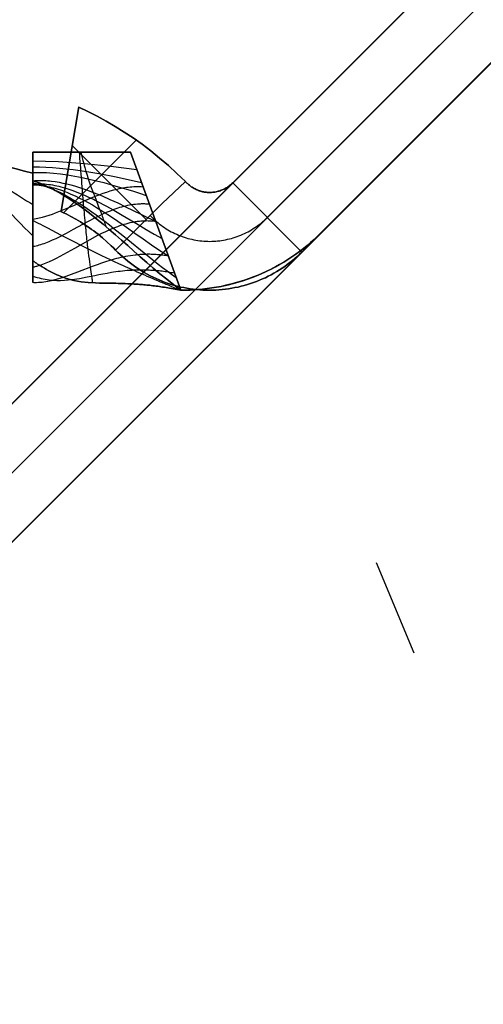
# Model space of a CAD drawing. Header units: millimetres. Extents: x -1030 to 192, y -442 to 180.
# Tile 171 of 256: x 165.37 to 172.48, y -441.96 to -426.85. Entities that reach past the tile are written whole.
import ezdxf

# ---------------------------------------------------------------- set-up
doc = ezdxf.new("R2010")
doc.units = ezdxf.units.MM
doc.header["$MEASUREMENT"] = 0
doc.layers.add('OVIDIO 120x60x72h', color=7, linetype='Continuous')

msp = doc.modelspace()

# ---------------------------------------------------------------- linework, layer by layer
at = {"layer": 'OVIDIO 120x60x72h', "extrusion": (0.26556, 0.881185, 0.391139)}
for points in [[(-238.333, 777.096), (-284.653, 837.214)], [(-284.653, 837.214), (-238.333, 777.096)]]:
    msp.add_lwpolyline(points, dxfattribs=at)
at = {"layer": 'OVIDIO 120x60x72h', "extrusion": (0.265507, 0.881208, 0.391124)}
for points in [[(-283.907, 837.753), (-238.287, 778.533)], [(-238.287, 778.533), (-283.907, 837.753)]]:
    msp.add_lwpolyline(points, dxfattribs=at)
at = {"layer": 'OVIDIO 120x60x72h'}
for points in [[(157.676, -440.318), (190.202, -407.792)], [(190.202, -407.792), (157.676, -440.318)], [(158.207, -440.848), (190.733, -408.322)], [(158.737, -441.379), (191.263, -408.853)], [(191.263, -408.853), (158.737, -441.379)], [(163.156, -434.838), (184.722, -413.272)], [(164.217, -435.899), (185.783, -414.333)], [(179.242, -418.752), (168.636, -429.358)], [(168.636, -429.358), (179.242, -418.752)], [(169.167, -429.888), (179.773, -419.282)], [(180.303, -419.813), (169.697, -430.419)], [(169.697, -430.419), (180.303, -419.813)], [(169.99, -430.126), (180.01, -420.105)], [(180.01, -420.105), (169.99, -430.126)], [(169.99, -430.126), (180.01, -420.105)], [(180.01, -420.105), (169.99, -430.126)], [(180.01, -420.105), (169.99, -430.126)], [(167.155, -428.7), (166.039, -429.817)], [(166.173, -428.786), (167.306, -429.919)], [(165.568, -428.887), (167.068, -428.887)], [(167.068, -428.887), (165.568, -428.887)], [(167.839, -431.005), (167.068, -428.887)], [(167.068, -428.887), (167.839, -431.005)], [(168.636, -429.358), (169.697, -430.419)], [(169.697, -430.419), (168.636, -429.358)], [(169.697, -430.419), (168.636, -429.358)], [(167.839, -431.005), (167.912, -431.004), (167.985, -431.002), (168.058, -430.999), (168.132, -430.993), (168.206, -430.986), (168.279, -430.976), (168.353, -430.965), (168.426, -430.952), (168.5, -430.937), (168.573, -430.921), (168.646, -430.902), (168.718, -430.882), (168.79, -430.859), (168.862, -430.835), (168.933, -430.81), (169.003, -430.782), (169.073, -430.752), (169.141, -430.721), (169.209, -430.688), (169.276, -430.654), (169.342, -430.618), (169.407, -430.58), (169.471, -430.541), (169.534, -430.5), (169.596, -430.458), (169.656, -430.414), (169.715, -430.369), (169.773, -430.323), (169.829, -430.275), (169.884, -430.227), (169.938, -430.177), (169.99, -430.126)], [(167.851, -431.005), (167.885, -431.005), (167.957, -431.003), (168.029, -431), (168.1, -430.996), (168.172, -430.989), (168.245, -430.981), (168.317, -430.971), (168.389, -430.959), (168.461, -430.946), (168.532, -430.93), (168.604, -430.913), (168.675, -430.894), (168.746, -430.873), (168.816, -430.851), (168.886, -430.827), (168.956, -430.801), (169.024, -430.773), (169.092, -430.744), (169.159, -430.713), (169.226, -430.68), (169.291, -430.646), (169.356, -430.61), (169.419, -430.573), (169.482, -430.534), (169.543, -430.494), (169.604, -430.452), (169.663, -430.409), (169.72, -430.365), (169.777, -430.319), (169.832, -430.273), (169.886, -430.225), (169.939, -430.176), (169.99, -430.126)], [(169.99, -430.126), (169.939, -430.176), (169.886, -430.225), (169.832, -430.273), (169.777, -430.319), (169.72, -430.365), (169.663, -430.409), (169.604, -430.452), (169.543, -430.494), (169.482, -430.534), (169.419, -430.573), (169.356, -430.61), (169.291, -430.646), (169.226, -430.68), (169.159, -430.713), (169.092, -430.744), (169.024, -430.773), (168.956, -430.801), (168.886, -430.827), (168.816, -430.851), (168.746, -430.873), (168.675, -430.894), (168.604, -430.913), (168.532, -430.93), (168.461, -430.946), (168.389, -430.959), (168.317, -430.971), (168.245, -430.981), (168.172, -430.989), (168.1, -430.996), (168.029, -431), (167.957, -431.003), (167.885, -431.005), (167.851, -431.005)], [(167.839, -431.005), (167.851, -431.005)], [(167.851, -431.005), (167.839, -431.005)]]:
    msp.add_lwpolyline(points, dxfattribs=at)
at = {"layer": 'OVIDIO 120x60x72h', "extrusion": (0.265358, 0.881269, 0.391088)}
for points in [[(-282.671, 837.002), (-280.934, 834.747)], [(-280.934, 834.747), (-282.671, 837.002)]]:
    msp.add_lwpolyline(points, dxfattribs=at)
at = {"layer": 'OVIDIO 120x60x72h', "extrusion": (0.265352, 0.881275, 0.39108)}
msp.add_lwpolyline([(-280.842, 834.816), (-282.768, 837.317)], dxfattribs=at)
at = {"layer": 'OVIDIO 120x60x72h', "extrusion": (-0.12261, -0.276068, 0.953286)}
msp.add_lwpolyline([(325.048, -80.482), (325.048, -81.982)], dxfattribs=at)
at = {"layer": 'OVIDIO 120x60x72h', "extrusion": (0.26535, 0.881271, 0.391089)}
for points in [[(-282.868, 837.633), (-280.752, 834.886)], [(-280.752, 834.886), (-282.868, 837.633)]]:
    msp.add_lwpolyline(points, dxfattribs=at)
at = {"layer": 'OVIDIO 120x60x72h', "extrusion": (-1.17502e-06, -6.8884e-06, 1)}
for points in [[(166.001, -429.794), (166.274, -428.193)], [(166.274, -428.193), (166.001, -429.794)]]:
    msp.add_lwpolyline(points, dxfattribs=at)
at = {"layer": 'OVIDIO 120x60x72h', "extrusion": (0, 1, 0)}
for points in [[(419.111, 757.078), (-165.568, 757.078)], [(-165.568, 755.578), (419.111, 755.578)], [(-165.568, 757.078), (419.111, 757.078)], [(419.111, 755.578), (-165.568, 755.578)], [(-167.068, 755.578), (-165.568, 755.578)], [(-165.568, 755.578), (-167.068, 755.578)], [(-165.57, 755.193), (419.111, 755.193)], [(-165.568, 755.538), (419.111, 755.538)]]:
    msp.add_lwpolyline(points, dxfattribs=at)
at = {"layer": 'OVIDIO 120x60x72h', "extrusion": (0, -1.59187e-08, 1)}
for points in [[(167.068, -428.887), (167.839, -431.005)], [(167.839, -431.005), (167.068, -428.887)]]:
    msp.add_lwpolyline(points, dxfattribs=at)
at = {"layer": 'OVIDIO 120x60x72h', "extrusion": (1, 0, 0)}
for points in [[(-430.17, 753.545), (-429.208, 754.695)], [(-429.208, 754.695), (-430.17, 753.545)], [(-429.669, 754.143), (-430.044, 754.331)], [(-430.243, 753.609), (-429.795, 754.506)], [(-430.17, 753.545), (-430.198, 753.568), (-430.225, 753.592), (-430.251, 753.616), (-430.277, 753.641), (-430.303, 753.666), (-430.328, 753.692), (-430.353, 753.718), (-430.378, 753.745), (-430.401, 753.772), (-430.425, 753.8), (-430.448, 753.828), (-430.47, 753.856), (-430.492, 753.885), (-430.513, 753.914), (-430.534, 753.944), (-430.554, 753.974)], [(-430.554, 753.974), (-430.534, 753.944), (-430.513, 753.914), (-430.492, 753.885), (-430.47, 753.856), (-430.448, 753.828), (-430.425, 753.8), (-430.401, 753.772), (-430.378, 753.745), (-430.353, 753.718), (-430.328, 753.692), (-430.303, 753.666), (-430.277, 753.641), (-430.251, 753.616), (-430.225, 753.592), (-430.198, 753.568), (-430.17, 753.545)], [(-430.126, 755.578), (-430.126, 757.078)], [(-430.126, 757.078), (-430.126, 755.578)]]:
    msp.add_lwpolyline(points, dxfattribs=at)
at = {"layer": 'OVIDIO 120x60x72h', "extrusion": (0.999884, -0.000231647, -0.015199)}
for points in [[(-429.3, 758.038), (-440.276, 37.931)], [(-440.276, 37.931), (-429.3, 758.038)]]:
    msp.add_lwpolyline(points, dxfattribs=at)
at = {"layer": 'OVIDIO 120x60x72h', "extrusion": (-0.000231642, 0.999884, -0.015217)}
for points in [[(-157.574, 28.873), (-168.537, 748.957)], [(-168.537, 748.957), (-157.574, 28.873)], [(-169.597, 748.94), (-158.635, 28.857)], [(-158.635, 28.857), (-169.597, 748.94)]]:
    msp.add_lwpolyline(points, dxfattribs=at)
at = {"layer": 'OVIDIO 120x60x72h', "extrusion": (1, -0.000664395, -0.000465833)}
for points in [[(-430.444, 754.051), (-429.214, 754.913)], [(-429.214, 754.913), (-430.444, 754.051)]]:
    msp.add_lwpolyline(points, dxfattribs=at)
at = {"layer": 'OVIDIO 120x60x72h', "extrusion": (0.015219, 0.015219, 0.999768)}
msp.add_lwpolyline([(155.348, -441.906), (156.409, -440.845)], dxfattribs=at)
at = {"layer": 'OVIDIO 120x60x72h', "extrusion": (-0.003153, 0.00761, 0.999966)}
msp.add_lwpolyline([(171.43, -436.586), (170.855, -435.2)], dxfattribs=at)
at = {"layer": 'OVIDIO 120x60x72h', "extrusion": (0.999884, -0.000231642, -0.015217)}
for points in [[(-440.428, 37.946), (-429.466, 758.043)], [(-441.928, 37.97), (-430.966, 758.06)]]:
    msp.add_lwpolyline(points, dxfattribs=at)
at = {"layer": 'OVIDIO 120x60x72h', "extrusion": (0.007608, 0.018372, 0.999802)}
msp.add_lwpolyline([(-319.613, 348.94), (-319.613, 347.44)], dxfattribs=at)
at = {"layer": 'OVIDIO 120x60x72h', "extrusion": (1, 0.000134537, -2.04781e-06)}
msp.add_lwpolyline([(-431.028, 755.579), (-429.528, 755.556)], dxfattribs=at)
at = {"layer": 'OVIDIO 120x60x72h', "extrusion": (0.982777, -0.161494, 0.089829)}
msp.add_lwpolyline([(-398.188, 731.748), (-397.325, 731.276)], dxfattribs=at)
at = {"layer": 'OVIDIO 120x60x72h', "extrusion": (-1.52158e-08, 0, 1)}
for points in [[(169.99, -430.126), (169.939, -430.176), (169.886, -430.225), (169.832, -430.273), (169.777, -430.319), (169.72, -430.365), (169.663, -430.409), (169.604, -430.452), (169.543, -430.494), (169.482, -430.534), (169.419, -430.573), (169.356, -430.61), (169.291, -430.646), (169.226, -430.68), (169.159, -430.713), (169.092, -430.744), (169.024, -430.773), (168.956, -430.801), (168.886, -430.827), (168.816, -430.851), (168.746, -430.873), (168.675, -430.894), (168.604, -430.913), (168.532, -430.93), (168.461, -430.946), (168.389, -430.959), (168.317, -430.971), (168.245, -430.981), (168.172, -430.989), (168.1, -430.996), (168.029, -431), (167.957, -431.003), (167.885, -431.005), (167.839, -431.005)], [(167.839, -431.005), (167.957, -431.003), (168.029, -431), (168.1, -430.996), (168.172, -430.989), (168.245, -430.981), (168.317, -430.971), (168.389, -430.959), (168.461, -430.946), (168.532, -430.93), (168.604, -430.913), (168.675, -430.894), (168.746, -430.873), (168.816, -430.851), (168.886, -430.827), (168.956, -430.801), (169.024, -430.773), (169.092, -430.744), (169.159, -430.713), (169.226, -430.68), (169.291, -430.646), (169.356, -430.61), (169.419, -430.573), (169.482, -430.534), (169.543, -430.494), (169.604, -430.452), (169.663, -430.409), (169.72, -430.365), (169.777, -430.319), (169.832, -430.273), (169.886, -430.225), (169.939, -430.176), (169.99, -430.126)]]:
    msp.add_lwpolyline(points, dxfattribs=at)
at = {"layer": 'OVIDIO 120x60x72h', "extrusion": (0.999885, -0.000231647, -0.015188)}
for points in [[(-441.334, 37.943), (-430.349, 758.041)], [(-430.349, 758.041), (-441.334, 37.943)]]:
    msp.add_lwpolyline(points, dxfattribs=at)
at = {"layer": 'OVIDIO 120x60x72h', "extrusion": (1, 0, 6.53461e-05)}
for points in [[(-431.005, 757.067), (-431.005, 755.567)], [(-431.005, 755.567), (-431.005, 757.067)]]:
    msp.add_lwpolyline(points, dxfattribs=at)
at = {"layer": 'OVIDIO 120x60x72h'}
for points in [[(167.91, -429.339, 755.572), (167.781, -429.213, 755.573), (167.649, -429.092, 755.575), (167.515, -428.977, 755.577), (167.38, -428.868, 755.578), (167.244, -428.765, 755.579), (167.108, -428.668, 755.579), (166.971, -428.577, 755.579), (166.833, -428.491, 755.578), (166.695, -428.41, 755.578), (166.555, -428.335, 755.578), (166.414, -428.264, 755.578), (166.273, -428.198, 755.578)], [(166.273, -428.198, 755.578), (166.414, -428.264, 755.578), (166.555, -428.335, 755.578), (166.695, -428.41, 755.578), (166.833, -428.491, 755.578), (166.971, -428.577, 755.579), (167.108, -428.668, 755.579), (167.244, -428.765, 755.579), (167.38, -428.868, 755.578), (167.515, -428.977, 755.577), (167.649, -429.092, 755.575), (167.781, -429.213, 755.573), (167.91, -429.339, 755.572)], [(165.57, -429.324, 754.836), (165.57, -429.331, 754.852), (165.571, -429.338, 754.868), (165.571, -429.345, 754.885), (165.572, -429.352, 754.902), (165.573, -429.364, 754.934), (165.573, -429.369, 754.948), (165.573, -429.373, 754.961), (165.573, -429.376, 754.972), (165.573, -429.377, 754.977), (165.573, -429.378, 754.981), (165.573, -429.379, 754.985), (165.573, -429.38, 754.989), (165.573, -429.381, 754.993), (165.573, -429.381, 754.996), (165.573, -429.381, 754.999), (165.573, -429.382, 755.002), (165.571, -429.386, 755.047), (165.571, -429.387, 755.063), (165.571, -429.387, 755.071), (165.571, -429.387, 755.078), (165.57, -429.387, 755.095), (165.57, -429.386, 755.111), (165.569, -429.385, 755.128), (165.569, -429.383, 755.144), (165.569, -429.38, 755.16), (165.569, -429.377, 755.176), (165.568, -429.374, 755.192), (165.568, -429.37, 755.208), (165.568, -429.365, 755.224), (165.568, -429.36, 755.24), (165.568, -429.354, 755.255), (165.567, -429.348, 755.27), (165.567, -429.342, 755.285), (165.567, -429.335, 755.3), (165.567, -429.327, 755.315), (165.567, -429.319, 755.329), (165.567, -429.311, 755.343), (165.567, -429.302, 755.357), (165.567, -429.293, 755.37), (165.567, -429.283, 755.383), (165.567, -429.273, 755.396), (165.567, -429.262, 755.408), (165.568, -429.251, 755.42), (165.568, -429.24, 755.432), (165.568, -429.228, 755.443), (165.568, -429.216, 755.454), (165.568, -429.204, 755.465), (165.568, -429.191, 755.475), (165.568, -429.178, 755.485), (165.568, -429.165, 755.494), (165.569, -429.151, 755.503), (165.569, -429.137, 755.511), (165.569, -429.123, 755.519), (165.569, -429.108, 755.527), (165.569, -429.093, 755.533), (165.569, -429.078, 755.54), (165.569, -429.063, 755.546), (165.569, -429.048, 755.552), (165.569, -429.032, 755.557), (165.569, -429.016, 755.561), (165.569, -429, 755.565), (165.569, -428.984, 755.569), (165.569, -428.968, 755.571), (165.569, -428.952, 755.574), (165.569, -428.936, 755.576), (165.569, -428.919, 755.577), (165.568, -428.903, 755.578), (165.568, -428.887, 755.578)], [(165.568, -428.887, 755.578), (165.568, -428.903, 755.578), (165.569, -428.919, 755.577), (165.569, -428.936, 755.576), (165.569, -428.952, 755.574), (165.569, -428.968, 755.571), (165.569, -428.984, 755.569), (165.569, -429, 755.565), (165.569, -429.016, 755.561), (165.569, -429.032, 755.557), (165.569, -429.048, 755.552), (165.569, -429.063, 755.546), (165.569, -429.078, 755.54), (165.569, -429.093, 755.533), (165.569, -429.108, 755.527), (165.569, -429.123, 755.519), (165.569, -429.137, 755.511), (165.569, -429.151, 755.503), (165.568, -429.165, 755.494), (165.568, -429.178, 755.485), (165.568, -429.191, 755.475), (165.568, -429.204, 755.465), (165.568, -429.216, 755.454), (165.568, -429.228, 755.443), (165.568, -429.24, 755.432), (165.568, -429.251, 755.42), (165.567, -429.262, 755.408), (165.567, -429.273, 755.396), (165.567, -429.283, 755.383), (165.567, -429.293, 755.37), (165.567, -429.302, 755.357), (165.567, -429.311, 755.343), (165.567, -429.319, 755.329), (165.567, -429.327, 755.315), (165.567, -429.335, 755.3), (165.567, -429.342, 755.285), (165.567, -429.348, 755.27), (165.568, -429.354, 755.255), (165.568, -429.36, 755.24), (165.568, -429.365, 755.224), (165.568, -429.37, 755.208), (165.568, -429.374, 755.192), (165.569, -429.377, 755.176), (165.569, -429.38, 755.16), (165.569, -429.383, 755.144), (165.569, -429.385, 755.128), (165.57, -429.386, 755.111), (165.57, -429.387, 755.095), (165.571, -429.387, 755.078), (165.571, -429.387, 755.071), (165.571, -429.387, 755.063), (165.573, -429.382, 755.008), (165.573, -429.382, 755.002), (165.573, -429.381, 754.999), (165.573, -429.381, 754.996), (165.573, -429.381, 754.993), (165.573, -429.38, 754.989), (165.573, -429.379, 754.985), (165.573, -429.378, 754.981), (165.573, -429.377, 754.977), (165.573, -429.376, 754.972), (165.573, -429.373, 754.961), (165.573, -429.369, 754.948), (165.573, -429.364, 754.934), (165.572, -429.352, 754.902), (165.571, -429.345, 754.885), (165.571, -429.338, 754.868), (165.57, -429.331, 754.852), (165.57, -429.324, 754.836)], [(165.568, -428.887, 757.078), (165.568, -428.954, 757.077), (165.568, -429.021, 757.074), (165.568, -429.088, 757.068), (165.568, -429.155, 757.06), (165.568, -429.222, 757.05), (165.568, -429.288, 757.037), (165.568, -429.354, 757.022), (165.568, -429.419, 757.006), (165.568, -429.484, 756.987), (165.568, -429.548, 756.965), (165.568, -429.611, 756.942), (165.568, -429.673, 756.917), (165.568, -429.735, 756.889), (165.568, -429.795, 756.86), (165.568, -429.855, 756.828), (165.568, -429.913, 756.795), (165.568, -429.97, 756.759), (165.568, -430.026, 756.722), (165.568, -430.081, 756.682), (165.568, -430.134, 756.641), (165.568, -430.186, 756.598), (165.568, -430.237, 756.554), (165.568, -430.286, 756.507), (165.568, -430.333, 756.459), (165.568, -430.379, 756.41), (165.568, -430.423, 756.359), (165.568, -430.465, 756.306), (165.568, -430.506, 756.253), (165.568, -430.544, 756.197), (165.568, -430.581, 756.141), (165.568, -430.616, 756.083), (165.568, -430.649, 756.024), (165.568, -430.679, 755.965), (165.568, -430.708, 755.904), (165.568, -430.735, 755.842), (165.568, -430.759, 755.779), (165.568, -430.782, 755.716), (165.568, -430.802, 755.651), (165.568, -430.82, 755.586), (165.568, -430.836, 755.521), (165.568, -430.85, 755.455), (165.568, -430.862, 755.389), (165.568, -430.871, 755.322), (165.568, -430.878, 755.255), (165.568, -430.883, 755.188), (165.568, -430.886, 755.121), (165.568, -430.886, 755.053), (165.568, -430.884, 754.986), (165.568, -430.88, 754.919), (165.568, -430.874, 754.852), (165.568, -430.865, 754.785), (165.568, -430.854, 754.718), (165.568, -430.841, 754.652), (165.568, -430.825, 754.587), (165.568, -430.808, 754.522), (165.568, -430.788, 754.457), (165.568, -430.766, 754.394), (165.568, -430.742, 754.331), (165.568, -430.715, 754.269), (165.568, -430.687, 754.208), (165.568, -430.657, 754.147), (165.568, -430.624, 754.088), (165.568, -430.59, 754.03), (165.568, -430.554, 753.974)], [(165.568, -430.554, 753.974), (165.568, -430.573, 754.004), (165.568, -430.593, 754.035), (165.568, -430.611, 754.066), (165.568, -430.629, 754.097), (165.568, -430.647, 754.129), (165.568, -430.664, 754.161), (165.568, -430.68, 754.194), (165.568, -430.696, 754.227), (165.568, -430.712, 754.26), (165.568, -430.726, 754.294), (165.568, -430.74, 754.328), (165.568, -430.754, 754.362), (165.568, -430.767, 754.397), (165.568, -430.779, 754.431), (165.568, -430.791, 754.466), (165.568, -430.802, 754.501), (165.568, -430.812, 754.537), (165.568, -430.822, 754.572), (165.568, -430.831, 754.608), (165.568, -430.839, 754.644), (165.568, -430.847, 754.68), (165.568, -430.854, 754.716), (165.568, -430.86, 754.752), (165.568, -430.865, 754.788), (165.568, -430.87, 754.825), (165.568, -430.875, 754.861), (165.568, -430.878, 754.897), (165.568, -430.881, 754.933), (165.568, -430.884, 754.97), (165.568, -430.885, 755.006), (165.568, -430.886, 755.042), (165.568, -430.887, 755.078), (165.568, -430.886, 755.123), (165.568, -430.885, 755.167), (165.568, -430.882, 755.213), (165.568, -430.879, 755.258), (165.568, -430.874, 755.304), (165.568, -430.868, 755.35), (165.568, -430.861, 755.396), (165.568, -430.853, 755.442), (165.568, -430.844, 755.489), (165.568, -430.834, 755.535), (165.568, -430.822, 755.582), (165.568, -430.809, 755.629), (165.568, -430.795, 755.675), (165.568, -430.78, 755.722), (165.568, -430.764, 755.768), (165.568, -430.746, 755.814), (165.568, -430.727, 755.861), (165.568, -430.707, 755.906), (165.568, -430.686, 755.952), (165.568, -430.663, 755.997), (165.568, -430.639, 756.042), (165.568, -430.614, 756.086), (165.568, -430.588, 756.13), (165.568, -430.561, 756.173), (165.568, -430.532, 756.215), (165.568, -430.502, 756.257), (165.568, -430.471, 756.298), (165.568, -430.439, 756.339), (165.568, -430.406, 756.379), (165.568, -430.372, 756.417), (165.568, -430.337, 756.455), (165.568, -430.301, 756.493), (165.568, -430.264, 756.529), (165.568, -430.226, 756.564), (165.568, -430.187, 756.598), (165.568, -430.147, 756.631), (165.568, -430.107, 756.663), (165.568, -430.066, 756.694), (165.568, -430.024, 756.724), (165.568, -429.981, 756.752), (165.568, -429.938, 756.78), (165.568, -429.894, 756.806), (165.568, -429.85, 756.831), (165.568, -429.805, 756.855), (165.568, -429.76, 756.877), (165.568, -429.715, 756.899), (165.568, -429.669, 756.919), (165.568, -429.623, 756.938), (165.568, -429.577, 756.956), (165.568, -429.53, 756.972), (165.568, -429.484, 756.987), (165.568, -429.437, 757.001), (165.568, -429.39, 757.014), (165.568, -429.344, 757.025), (165.568, -429.297, 757.036), (165.568, -429.251, 757.045), (165.568, -429.204, 757.053), (165.568, -429.158, 757.06), (165.568, -429.112, 757.066), (165.568, -429.066, 757.07), (165.568, -429.021, 757.074), (165.568, -428.976, 757.076), (165.568, -428.931, 757.078), (165.568, -428.887, 757.078)], [(166.28, -428.887, 757.078), (166.283, -428.935, 757.078), (166.287, -428.983, 757.076), (166.291, -429.031, 757.073), (166.295, -429.079, 757.07), (166.298, -429.127, 757.065), (166.302, -429.175, 757.059), (166.306, -429.223, 757.052), (166.31, -429.271, 757.044), (166.313, -429.318, 757.034), (166.317, -429.366, 757.024), (166.321, -429.413, 757.013), (166.325, -429.459, 757.001), (166.328, -429.505, 756.988), (166.332, -429.551, 756.974), (166.336, -429.596, 756.959), (166.339, -429.641, 756.942), (166.343, -429.685, 756.925), (166.347, -429.728, 756.907), (166.351, -429.771, 756.888), (166.354, -429.813, 756.869), (166.358, -429.854, 756.848), (166.362, -429.895, 756.827), (166.365, -429.935, 756.805), (166.369, -429.973, 756.782), (166.373, -430.012, 756.759), (166.376, -430.049, 756.735), (166.38, -430.085, 756.711), (166.383, -430.12, 756.686), (166.387, -430.155, 756.661), (166.39, -430.188, 756.636), (166.394, -430.221, 756.61), (166.398, -430.253, 756.584), (166.401, -430.284, 756.558), (166.405, -430.314, 756.531), (166.412, -430.371, 756.478), (166.418, -430.425, 756.425), (166.425, -430.476, 756.371), (166.431, -430.523, 756.317), (166.438, -430.568, 756.264), (166.444, -430.611, 756.211), (166.45, -430.65, 756.158), (166.455, -430.688, 756.106), (166.46, -430.724, 756.054), (166.465, -430.757, 756.002), (166.47, -430.788, 755.95), (166.474, -430.818, 755.898), (166.476, -430.832, 755.871), (166.478, -430.845, 755.845), (166.48, -430.858, 755.818), (166.481, -430.87, 755.791), (166.483, -430.881, 755.764), (166.484, -430.892, 755.736)], [(166.305, -428.886, 755.578), (166.316, -428.93, 755.578), (166.327, -428.973, 755.576), (166.338, -429.016, 755.573), (166.35, -429.059, 755.569), (166.358, -429.09, 755.565), (166.367, -429.121, 755.561), (166.384, -429.182, 755.551), (166.402, -429.24, 755.54), (166.42, -429.296, 755.528), (166.456, -429.403, 755.504), (166.493, -429.503, 755.483), (166.518, -429.568, 755.471), (166.594, -429.765, 755.441), (166.61, -429.807, 755.433), (166.626, -429.85, 755.425), (166.634, -429.871, 755.42), (166.642, -429.893, 755.414), (166.649, -429.914, 755.409), (166.657, -429.935, 755.402), (166.667, -429.961, 755.394), (166.676, -429.986, 755.385), (166.681, -429.998, 755.38), (166.685, -430.01, 755.374), (166.69, -430.022, 755.369), (166.695, -430.034, 755.363)], [(165.568, -429.208, 754.695), (165.442, -429.177, 754.671), (165.315, -429.144, 754.65), (165.189, -429.11, 754.631)], [(165.189, -429.11, 754.631), (165.315, -429.144, 754.65), (165.442, -429.177, 754.671), (165.568, -429.208, 754.695)], [(165.569, -429.019, 755.561), (165.764, -429.024, 755.561), (165.962, -429.032, 755.563), (166.364, -429.06, 755.569), (166.767, -429.101, 755.575), (167.165, -429.153, 755.578)], [(165.569, -429.112, 755.525), (165.669, -429.114, 755.526), (165.77, -429.118, 755.527), (165.873, -429.124, 755.53), (165.977, -429.132, 755.533), (166.082, -429.142, 755.537), (166.187, -429.154, 755.542), (166.399, -429.184, 755.551), (166.611, -429.219, 755.561), (166.823, -429.259, 755.57), (167.032, -429.304, 755.576), (167.237, -429.351, 755.578)], [(165.57, -429.324, 754.836), (165.57, -429.322, 754.833), (165.57, -429.32, 754.829), (165.569, -429.316, 754.822), (165.569, -429.311, 754.813), (165.569, -429.305, 754.805), (165.569, -429.293, 754.787), (165.568, -429.281, 754.771), (165.568, -429.276, 754.764), (165.568, -429.271, 754.758), (165.568, -429.266, 754.752), (165.568, -429.262, 754.748), (165.568, -429.258, 754.743), (165.568, -429.254, 754.739), (165.568, -429.246, 754.731), (165.568, -429.228, 754.713), (165.568, -429.218, 754.704), (165.568, -429.208, 754.695)], [(165.568, -429.208, 754.695), (165.568, -429.218, 754.704), (165.568, -429.228, 754.713), (165.568, -429.246, 754.731), (165.568, -429.254, 754.739), (165.568, -429.258, 754.743), (165.568, -429.262, 754.748), (165.568, -429.266, 754.752), (165.568, -429.271, 754.758), (165.568, -429.276, 754.764), (165.568, -429.281, 754.771), (165.569, -429.293, 754.787), (165.569, -429.305, 754.805), (165.569, -429.311, 754.813), (165.569, -429.316, 754.822), (165.57, -429.32, 754.829), (165.57, -429.322, 754.833), (165.57, -429.324, 754.836)], [(165.569, -429.196, 755.472), (165.62, -429.196, 755.473), (165.673, -429.196, 755.475), (165.725, -429.197, 755.477), (165.778, -429.2, 755.48), (165.832, -429.204, 755.482), (165.885, -429.208, 755.486), (165.994, -429.22, 755.493), (166.103, -429.235, 755.501), (166.213, -429.254, 755.51), (166.324, -429.276, 755.52), (166.435, -429.3, 755.529), (166.547, -429.326, 755.539), (166.658, -429.354, 755.548), (166.879, -429.416, 755.563), (167.097, -429.482, 755.574), (167.204, -429.516, 755.577), (167.31, -429.55, 755.578)], [(165.189, -429.446, 753.96), (165.236, -429.478, 753.977), (165.284, -429.51, 753.995), (165.331, -429.541, 754.013), (165.379, -429.572, 754.033), (165.426, -429.602, 754.053), (165.473, -429.632, 754.075), (165.521, -429.661, 754.097), (165.568, -429.689, 754.12)], [(165.568, -429.913, 756.795), (165.593, -429.91, 756.797), (165.618, -429.905, 756.799), (165.643, -429.901, 756.802), (165.668, -429.895, 756.805), (165.693, -429.89, 756.808), (165.718, -429.883, 756.812), (165.768, -429.869, 756.819), (165.818, -429.854, 756.828), (165.868, -429.837, 756.837), (165.919, -429.819, 756.847), (165.97, -429.799, 756.857), (166.072, -429.758, 756.88), (166.174, -429.713, 756.903), (166.383, -429.622, 756.953), (166.488, -429.578, 756.977), (166.595, -429.536, 757), (166.649, -429.516, 757.011), (166.703, -429.498, 757.021), (166.757, -429.481, 757.031), (166.812, -429.466, 757.04), (166.867, -429.452, 757.048), (166.895, -429.446, 757.052), (166.922, -429.44, 757.056), (166.95, -429.435, 757.059), (166.978, -429.43, 757.062), (167.006, -429.426, 757.065), (167.034, -429.422, 757.068), (167.062, -429.419, 757.07), (167.09, -429.417, 757.072), (167.118, -429.415, 757.074), (167.147, -429.414, 757.076), (167.175, -429.413, 757.077), (167.204, -429.414, 757.078), (167.232, -429.415, 757.078), (167.261, -429.416, 757.078)], [(165.569, -429.325, 755.321), (165.597, -429.323, 755.325), (165.625, -429.321, 755.33), (165.654, -429.32, 755.335), (165.682, -429.32, 755.34), (165.711, -429.32, 755.345), (165.739, -429.321, 755.349), (165.768, -429.323, 755.354), (165.797, -429.325, 755.36), (165.826, -429.327, 755.365), (165.855, -429.331, 755.37), (165.913, -429.338, 755.38), (165.972, -429.348, 755.391), (166.031, -429.36, 755.402), (166.09, -429.373, 755.412), (166.15, -429.389, 755.423), (166.21, -429.405, 755.434), (166.27, -429.424, 755.444), (166.33, -429.443, 755.455), (166.39, -429.464, 755.465), (166.51, -429.51, 755.486), (166.631, -429.559, 755.505), (166.751, -429.611, 755.522), (166.871, -429.666, 755.538), (166.99, -429.723, 755.552), (167.109, -429.78, 755.563), (167.225, -429.837, 755.571), (167.341, -429.893, 755.576), (167.454, -429.947, 755.578)], [(165.569, -429.373, 755.198), (165.599, -429.372, 755.207), (165.629, -429.37, 755.217), (165.659, -429.37, 755.226), (165.69, -429.371, 755.235), (165.72, -429.372, 755.245), (165.75, -429.374, 755.254), (165.781, -429.377, 755.263), (165.811, -429.381, 755.272), (165.842, -429.385, 755.282), (165.873, -429.39, 755.291), (165.904, -429.396, 755.299), (165.935, -429.402, 755.308), (165.966, -429.409, 755.317), (165.997, -429.417, 755.326), (166.059, -429.434, 755.343), (166.121, -429.453, 755.36), (166.184, -429.475, 755.376), (166.246, -429.498, 755.392), (166.309, -429.524, 755.408), (166.372, -429.551, 755.423), (166.435, -429.58, 755.437), (166.498, -429.61, 755.451), (166.562, -429.642, 755.464), (166.688, -429.708, 755.489), (166.813, -429.778, 755.512), (166.939, -429.851, 755.531), (167.064, -429.925, 755.547), (167.187, -429.999, 755.561), (167.31, -430.072, 755.57), (167.431, -430.144, 755.576), (167.551, -430.212, 755.578)], [(165.569, -429.388, 755.066), (165.602, -429.389, 755.081), (165.634, -429.39, 755.096), (165.666, -429.393, 755.111), (165.698, -429.397, 755.126), (165.731, -429.401, 755.14), (165.763, -429.407, 755.155), (165.796, -429.413, 755.169), (165.828, -429.42, 755.182), (165.861, -429.427, 755.196), (165.893, -429.436, 755.209), (165.926, -429.445, 755.222), (165.958, -429.455, 755.235), (165.991, -429.466, 755.248), (166.023, -429.477, 755.261), (166.056, -429.489, 755.273), (166.089, -429.502, 755.285), (166.154, -429.529, 755.308), (166.22, -429.559, 755.331), (166.285, -429.59, 755.352), (166.351, -429.624, 755.373), (166.416, -429.66, 755.392), (166.482, -429.697, 755.411), (166.547, -429.736, 755.429), (166.613, -429.776, 755.445), (166.678, -429.818, 755.461), (166.744, -429.86, 755.476), (166.874, -429.948, 755.503), (167.005, -430.038, 755.526), (167.135, -430.128, 755.545), (167.264, -430.219, 755.559), (167.392, -430.308, 755.57), (167.52, -430.394, 755.576), (167.584, -430.436, 755.578), (167.647, -430.476, 755.578)], [(165.57, -429.324, 754.836), (165.61, -429.337, 754.861), (165.652, -429.352, 754.885), (165.694, -429.368, 754.909), (165.737, -429.386, 754.932), (165.781, -429.406, 754.955), (165.825, -429.427, 754.978), (165.869, -429.45, 755.001), (165.914, -429.474, 755.023), (165.96, -429.499, 755.045), (166.005, -429.525, 755.067), (166.097, -429.581, 755.109), (166.19, -429.642, 755.151), (166.282, -429.706, 755.192), (166.374, -429.774, 755.232), (166.466, -429.844, 755.271), (166.558, -429.918, 755.308), (166.65, -429.994, 755.345), (166.742, -430.072, 755.379), (166.835, -430.153, 755.411), (166.929, -430.235, 755.441), (167.024, -430.319, 755.469), (167.12, -430.405, 755.494), (167.217, -430.491, 755.515), (167.317, -430.578, 755.534), (167.417, -430.665, 755.55), (167.52, -430.752, 755.562), (167.624, -430.838, 755.571), (167.731, -430.922, 755.576), (167.839, -431.005, 755.578)], [(167.839, -431.005, 755.578), (167.731, -430.922, 755.576), (167.624, -430.838, 755.571), (167.52, -430.752, 755.562), (167.417, -430.665, 755.55), (167.317, -430.578, 755.534), (167.217, -430.491, 755.515), (167.12, -430.405, 755.494), (167.024, -430.319, 755.469), (166.929, -430.235, 755.441), (166.835, -430.153, 755.411), (166.742, -430.072, 755.379), (166.65, -429.994, 755.345), (166.558, -429.918, 755.308), (166.466, -429.844, 755.271), (166.374, -429.774, 755.232), (166.282, -429.706, 755.192), (166.19, -429.642, 755.151), (166.097, -429.581, 755.109), (166.005, -429.525, 755.067), (165.96, -429.499, 755.045), (165.914, -429.474, 755.023), (165.869, -429.45, 755.001), (165.825, -429.427, 754.978), (165.781, -429.406, 754.955), (165.737, -429.386, 754.932), (165.694, -429.368, 754.909), (165.652, -429.352, 754.885), (165.61, -429.337, 754.861), (165.57, -429.324, 754.836)], [(165.57, -429.356, 754.903), (165.605, -429.364, 754.924), (165.641, -429.374, 754.944), (165.676, -429.384, 754.964), (165.711, -429.394, 754.984), (165.746, -429.406, 755.004), (165.782, -429.418, 755.023), (165.817, -429.432, 755.042), (165.852, -429.446, 755.06), (165.887, -429.46, 755.079), (165.921, -429.475, 755.097), (165.991, -429.508, 755.131), (166.06, -429.543, 755.165), (166.129, -429.581, 755.197), (166.198, -429.621, 755.228), (166.267, -429.663, 755.258), (166.336, -429.707, 755.286), (166.404, -429.752, 755.313), (166.472, -429.8, 755.339), (166.541, -429.848, 755.363), (166.609, -429.899, 755.387), (166.677, -429.95, 755.408), (166.745, -430.002, 755.429), (166.813, -430.056, 755.448), (166.948, -430.164, 755.483), (167.084, -430.275, 755.512), (167.22, -430.385, 755.536), (167.356, -430.495, 755.554), (167.493, -430.603, 755.568), (167.561, -430.656, 755.572), (167.63, -430.708, 755.576), (167.699, -430.759, 755.578), (167.768, -430.809, 755.578)], [(167.91, -429.339, 755.572), (167.552, -429.675, 755.578), (167.198, -430.028, 755.578), (166.93, -430.299, 755.591), (166.838, -430.388, 755.592)], [(166.838, -430.388, 755.592), (166.93, -430.299, 755.591), (167.198, -430.028, 755.578), (167.552, -429.675, 755.578), (167.91, -429.339, 755.572)], [(168.636, -429.358, 755.578), (168.625, -429.369, 755.577), (168.613, -429.38, 755.576), (168.601, -429.39, 755.575), (168.588, -429.4, 755.574), (168.576, -429.41, 755.574), (168.562, -429.419, 755.573), (168.549, -429.428, 755.572), (168.535, -429.436, 755.571), (168.521, -429.444, 755.57), (168.506, -429.452, 755.569), (168.491, -429.459, 755.568), (168.476, -429.466, 755.567), (168.461, -429.472, 755.566), (168.445, -429.478, 755.565), (168.429, -429.483, 755.563), (168.413, -429.487, 755.562), (168.396, -429.492, 755.561), (168.38, -429.495, 755.56), (168.363, -429.498, 755.558), (168.346, -429.501, 755.557), (168.329, -429.502, 755.556), (168.312, -429.504, 755.554), (168.294, -429.505, 755.553), (168.277, -429.505, 755.552), (168.268, -429.505, 755.552), (168.26, -429.504, 755.551), (168.251, -429.504, 755.551), (168.242, -429.503, 755.55), (168.234, -429.502, 755.55), (168.225, -429.502, 755.55), (168.216, -429.501, 755.549), (168.208, -429.499, 755.549), (168.199, -429.498, 755.549), (168.191, -429.496, 755.549), (168.182, -429.495, 755.549), (168.173, -429.493, 755.549), (168.165, -429.491, 755.549), (168.156, -429.489, 755.549), (168.148, -429.487, 755.55), (168.14, -429.484, 755.55), (168.131, -429.482, 755.55), (168.123, -429.479, 755.551), (168.115, -429.476, 755.551), (168.107, -429.473, 755.552), (168.099, -429.47, 755.553), (168.091, -429.466, 755.553), (168.083, -429.463, 755.554), (168.075, -429.459, 755.555), (168.059, -429.451, 755.557), (168.044, -429.443, 755.559), (168.029, -429.434, 755.56), (168.014, -429.425, 755.562), (168, -429.416, 755.564), (167.986, -429.406, 755.566), (167.972, -429.395, 755.568), (167.959, -429.385, 755.569), (167.946, -429.374, 755.57), (167.94, -429.368, 755.571), (167.934, -429.362, 755.571), (167.928, -429.357, 755.572), (167.922, -429.351, 755.572), (167.916, -429.345, 755.572), (167.91, -429.339, 755.572)], [(167.91, -429.339, 755.572), (167.916, -429.345, 755.572), (167.922, -429.351, 755.572), (167.928, -429.357, 755.572), (167.934, -429.362, 755.571), (167.94, -429.368, 755.571), (167.946, -429.374, 755.57), (167.959, -429.385, 755.569), (167.972, -429.395, 755.568), (167.986, -429.406, 755.566), (168, -429.416, 755.564), (168.014, -429.425, 755.562), (168.029, -429.434, 755.56), (168.044, -429.443, 755.559), (168.059, -429.451, 755.557), (168.075, -429.459, 755.555), (168.083, -429.463, 755.554), (168.091, -429.466, 755.553), (168.099, -429.47, 755.553), (168.107, -429.473, 755.552), (168.115, -429.476, 755.551), (168.123, -429.479, 755.551), (168.131, -429.482, 755.55), (168.14, -429.484, 755.55), (168.148, -429.487, 755.55), (168.156, -429.489, 755.549), (168.165, -429.491, 755.549), (168.173, -429.493, 755.549), (168.182, -429.495, 755.549), (168.191, -429.496, 755.549), (168.199, -429.498, 755.549), (168.208, -429.499, 755.549), (168.216, -429.501, 755.549), (168.225, -429.502, 755.55), (168.234, -429.502, 755.55), (168.242, -429.503, 755.55), (168.251, -429.504, 755.551), (168.26, -429.504, 755.551), (168.268, -429.505, 755.552), (168.277, -429.505, 755.552), (168.294, -429.505, 755.553), (168.312, -429.504, 755.554), (168.329, -429.502, 755.556), (168.346, -429.501, 755.557), (168.363, -429.498, 755.558), (168.38, -429.495, 755.56), (168.396, -429.492, 755.561), (168.413, -429.487, 755.562), (168.429, -429.483, 755.563), (168.445, -429.478, 755.565), (168.461, -429.472, 755.566), (168.476, -429.466, 755.567), (168.491, -429.459, 755.568), (168.506, -429.452, 755.569), (168.521, -429.444, 755.57), (168.535, -429.436, 755.571), (168.549, -429.428, 755.572), (168.562, -429.419, 755.573), (168.576, -429.41, 755.574), (168.588, -429.4, 755.574), (168.601, -429.39, 755.575), (168.613, -429.38, 755.576), (168.625, -429.369, 755.577), (168.636, -429.358, 755.578)], [(165.568, -430.333, 756.459), (165.581, -430.331, 756.462), (165.593, -430.328, 756.464), (165.618, -430.323, 756.47), (165.643, -430.317, 756.476), (165.668, -430.31, 756.482), (165.693, -430.303, 756.489), (165.719, -430.294, 756.497), (165.744, -430.286, 756.505), (165.77, -430.276, 756.513), (165.795, -430.266, 756.522), (165.821, -430.256, 756.532), (165.873, -430.234, 756.552), (165.925, -430.21, 756.573), (165.978, -430.184, 756.596), (166.085, -430.129, 756.645), (166.193, -430.07, 756.697), (166.415, -429.949, 756.804), (166.528, -429.89, 756.857), (166.585, -429.862, 756.883), (166.643, -429.835, 756.908), (166.701, -429.809, 756.931), (166.759, -429.785, 756.954), (166.817, -429.763, 756.975), (166.847, -429.752, 756.985), (166.876, -429.743, 756.995), (166.906, -429.733, 757.004), (166.935, -429.725, 757.013), (166.965, -429.716, 757.021), (166.995, -429.709, 757.029), (167.025, -429.702, 757.037), (167.054, -429.696, 757.044), (167.084, -429.691, 757.05), (167.114, -429.686, 757.056), (167.145, -429.683, 757.061), (167.175, -429.68, 757.065), (167.19, -429.679, 757.067), (167.205, -429.678, 757.069), (167.22, -429.677, 757.071), (167.235, -429.676, 757.072), (167.251, -429.676, 757.074), (167.266, -429.676, 757.075), (167.281, -429.676, 757.076), (167.296, -429.677, 757.077), (167.312, -429.677, 757.077), (167.327, -429.678, 757.078), (167.342, -429.679, 757.078), (167.357, -429.681, 757.078)], [(165.189, -429.781, 753.289), (165.252, -429.85, 753.326), (165.315, -429.917, 753.364), (165.379, -429.983, 753.406), (165.442, -430.047, 753.45), (165.505, -430.11, 753.496), (165.568, -430.17, 753.545)], [(165.568, -430.17, 753.545), (165.505, -430.11, 753.496), (165.442, -430.047, 753.45), (165.379, -429.983, 753.406), (165.315, -429.917, 753.364), (165.252, -429.85, 753.326), (165.189, -429.781, 753.289)], [(166.838, -430.388, 755.592), (166.806, -430.356, 755.592), (166.773, -430.324, 755.591), (166.706, -430.262, 755.587), (166.638, -430.203, 755.582), (166.571, -430.147, 755.578), (166.537, -430.121, 755.577), (166.504, -430.095, 755.577), (166.47, -430.071, 755.576), (166.437, -430.047, 755.577), (166.369, -430.001, 755.577), (166.3, -429.957, 755.578), (166.228, -429.914, 755.579), (166.154, -429.874, 755.579), (166.078, -429.835, 755.578), (166.039, -429.817, 755.578), (166, -429.799, 755.578)], [(166, -429.799, 755.578), (166.039, -429.817, 755.578), (166.078, -429.835, 755.578), (166.154, -429.874, 755.579), (166.228, -429.914, 755.579), (166.3, -429.957, 755.578), (166.369, -430.001, 755.577), (166.437, -430.047, 755.577), (166.47, -430.071, 755.576), (166.504, -430.095, 755.577), (166.537, -430.121, 755.577), (166.571, -430.147, 755.578), (166.638, -430.203, 755.582), (166.706, -430.262, 755.587), (166.773, -430.324, 755.591), (166.806, -430.356, 755.592), (166.838, -430.388, 755.592)], [(167.368, -429.856, 755.562), (167.383, -429.873, 755.562), (167.399, -429.889, 755.562), (167.421, -429.91, 755.562), (167.443, -429.931, 755.562), (167.466, -429.951, 755.562), (167.49, -429.971, 755.562), (167.514, -429.99, 755.562), (167.538, -430.009, 755.562), (167.563, -430.027, 755.562), (167.588, -430.044, 755.562), (167.614, -430.061, 755.563), (167.64, -430.077, 755.563), (167.666, -430.092, 755.563), (167.693, -430.107, 755.563), (167.721, -430.121, 755.563), (167.748, -430.135, 755.563), (167.776, -430.147, 755.563), (167.804, -430.159, 755.563), (167.833, -430.171, 755.564), (167.861, -430.182, 755.564), (167.89, -430.191, 755.564), (167.92, -430.201, 755.564), (167.949, -430.209, 755.564), (167.979, -430.217, 755.564), (168.009, -430.224, 755.565), (168.039, -430.23, 755.565), (168.069, -430.236, 755.565), (168.099, -430.241, 755.565), (168.13, -430.245, 755.566), (168.16, -430.248, 755.566), (168.191, -430.251, 755.566), (168.221, -430.253, 755.566), (168.252, -430.254, 755.567), (168.283, -430.255, 755.567), (168.313, -430.254, 755.567), (168.344, -430.253, 755.567), (168.375, -430.251, 755.568), (168.405, -430.248, 755.568), (168.436, -430.245, 755.568), (168.466, -430.241, 755.569), (168.496, -430.236, 755.569), (168.526, -430.23, 755.569), (168.556, -430.224, 755.57), (168.586, -430.217, 755.57), (168.616, -430.209, 755.57), (168.645, -430.201, 755.571), (168.675, -430.191, 755.571), (168.704, -430.181, 755.571), (168.732, -430.171, 755.572), (168.761, -430.159, 755.572), (168.789, -430.147, 755.572), (168.817, -430.134, 755.573), (168.845, -430.121, 755.573), (168.872, -430.107, 755.574), (168.899, -430.092, 755.574), (168.925, -430.076, 755.574), (168.951, -430.06, 755.575), (168.977, -430.044, 755.575), (169.002, -430.026, 755.576), (169.027, -430.008, 755.576), (169.052, -429.99, 755.576), (169.076, -429.971, 755.577), (169.099, -429.951, 755.577), (169.122, -429.93, 755.578), (169.145, -429.91, 755.578), (169.167, -429.888, 755.578)], [(165.568, -430.649, 756.024), (165.581, -430.646, 756.029), (165.593, -430.644, 756.034), (165.606, -430.641, 756.039), (165.619, -430.638, 756.044), (165.631, -430.634, 756.049), (165.644, -430.631, 756.055), (165.67, -430.623, 756.067), (165.695, -430.615, 756.08), (165.721, -430.606, 756.094), (165.747, -430.596, 756.108), (165.773, -430.586, 756.123), (165.8, -430.575, 756.139), (165.826, -430.564, 756.156), (165.88, -430.539, 756.191), (165.934, -430.512, 756.228), (165.989, -430.484, 756.268), (166.1, -430.423, 756.351), (166.213, -430.358, 756.44), (166.446, -430.226, 756.621), (166.566, -430.162, 756.71), (166.627, -430.131, 756.753), (166.688, -430.102, 756.794), (166.749, -430.074, 756.834), (166.811, -430.048, 756.871), (166.843, -430.036, 756.889), (166.874, -430.025, 756.907), (166.905, -430.014, 756.924), (166.937, -430.003, 756.94), (166.968, -429.993, 756.955), (167, -429.984, 756.97), (167.032, -429.976, 756.984), (167.064, -429.968, 756.997), (167.096, -429.961, 757.009), (167.128, -429.955, 757.021), (167.144, -429.953, 757.026), (167.16, -429.95, 757.031), (167.176, -429.948, 757.036), (167.192, -429.946, 757.041), (167.208, -429.944, 757.045), (167.225, -429.942, 757.049), (167.241, -429.941, 757.053), (167.257, -429.94, 757.057), (167.273, -429.939, 757.06), (167.29, -429.938, 757.063), (167.306, -429.938, 757.066), (167.322, -429.937, 757.069), (167.339, -429.938, 757.071), (167.355, -429.938, 757.073), (167.371, -429.939, 757.074), (167.388, -429.939, 757.076), (167.404, -429.941, 757.077), (167.421, -429.942, 757.078), (167.437, -429.944, 757.078), (167.454, -429.946, 757.078)], [(165.575, -429.936, 754.399), (165.612, -429.956, 754.43), (165.649, -429.975, 754.462), (165.686, -429.994, 754.495), (165.722, -430.013, 754.529), (165.792, -430.05, 754.598), (165.861, -430.086, 754.67), (165.929, -430.121, 754.744), (165.995, -430.156, 754.82), (166.124, -430.222, 754.977), (166.375, -430.35, 755.297), (166.499, -430.411, 755.456), (166.625, -430.472, 755.609), (166.689, -430.503, 755.683), (166.753, -430.533, 755.755), (166.819, -430.564, 755.824), (166.885, -430.595, 755.89), (166.919, -430.61, 755.922), (166.953, -430.626, 755.953), (166.988, -430.642, 755.983), (167.023, -430.657, 756.012), (167.058, -430.673, 756.041), (167.094, -430.689, 756.068), (167.13, -430.705, 756.094), (167.167, -430.721, 756.119), (167.204, -430.738, 756.142), (167.242, -430.754, 756.165), (167.281, -430.771, 756.186), (167.319, -430.788, 756.206), (167.359, -430.805, 756.225), (167.399, -430.822, 756.242), (167.44, -430.839, 756.258), (167.481, -430.857, 756.272), (167.502, -430.866, 756.279), (167.523, -430.874, 756.285), (167.545, -430.883, 756.291), (167.566, -430.892, 756.296), (167.588, -430.901, 756.301), (167.61, -430.911, 756.306), (167.632, -430.92, 756.31), (167.654, -430.929, 756.314), (167.676, -430.938, 756.317), (167.699, -430.948, 756.32), (167.722, -430.957, 756.322), (167.745, -430.967, 756.324), (167.768, -430.976, 756.326), (167.792, -430.986, 756.327), (167.815, -430.995, 756.328), (167.839, -431.005, 756.328)], [(165.568, -430.884, 754.986), (165.583, -430.885, 754.998), (165.597, -430.885, 755.011), (165.611, -430.885, 755.025), (165.626, -430.885, 755.038), (165.654, -430.884, 755.066), (165.683, -430.882, 755.096), (165.711, -430.88, 755.127), (165.74, -430.876, 755.159), (165.768, -430.872, 755.192), (165.797, -430.868, 755.227), (165.854, -430.856, 755.299), (165.911, -430.842, 755.374), (165.968, -430.827, 755.453), (166.026, -430.809, 755.535), (166.259, -430.725, 755.879), (166.501, -430.631, 756.229), (166.563, -430.608, 756.314), (166.626, -430.585, 756.397), (166.691, -430.564, 756.477), (166.756, -430.543, 756.555), (166.823, -430.524, 756.629), (166.856, -430.515, 756.664), (166.89, -430.507, 756.699), (166.924, -430.498, 756.732), (166.959, -430.491, 756.765), (166.994, -430.484, 756.796), (167.029, -430.477, 756.825), (167.065, -430.471, 756.854), (167.101, -430.466, 756.881), (167.137, -430.462, 756.906), (167.155, -430.46, 756.918), (167.174, -430.458, 756.93), (167.192, -430.456, 756.942), (167.211, -430.454, 756.953), (167.23, -430.453, 756.963), (167.248, -430.452, 756.974), (167.267, -430.451, 756.983), (167.286, -430.45, 756.993), (167.305, -430.45, 757.002), (167.325, -430.449, 757.01), (167.344, -430.449, 757.018), (167.363, -430.449, 757.025), (167.383, -430.45, 757.033), (167.402, -430.45, 757.039), (167.422, -430.451, 757.045), (167.442, -430.452, 757.051), (167.462, -430.453, 757.056), (167.482, -430.455, 757.061), (167.502, -430.456, 757.065), (167.522, -430.458, 757.068), (167.543, -430.46, 757.071), (167.563, -430.463, 757.074), (167.584, -430.465, 757.076), (167.605, -430.468, 757.077), (167.626, -430.472, 757.078), (167.647, -430.475, 757.078)], [(169.697, -430.419, 755.578), (169.662, -430.453, 755.578), (169.626, -430.486, 755.578), (169.589, -430.519, 755.578), (169.552, -430.55, 755.578), (169.513, -430.581, 755.578), (169.474, -430.611, 755.578), (169.435, -430.64, 755.578), (169.394, -430.667, 755.578), (169.353, -430.694, 755.578), (169.311, -430.72, 755.578), (169.269, -430.745, 755.578), (169.225, -430.769, 755.578), (169.182, -430.791, 755.578), (169.137, -430.813, 755.578), (169.093, -430.833, 755.578), (169.047, -430.853, 755.578), (169.001, -430.871, 755.578), (168.955, -430.888, 755.578), (168.908, -430.904, 755.579), (168.861, -430.919, 755.579), (168.814, -430.932, 755.579), (168.766, -430.945, 755.579), (168.718, -430.956, 755.579), (168.669, -430.966, 755.579), (168.621, -430.975, 755.579), (168.572, -430.983, 755.579), (168.523, -430.989, 755.579), (168.474, -430.995, 755.579), (168.424, -430.999, 755.579), (168.375, -431.002, 755.579), (168.326, -431.004, 755.579), (168.277, -431.005, 755.578), (168.227, -431.004, 755.578), (168.178, -431.002, 755.578), (168.129, -430.999, 755.578), (168.08, -430.995, 755.577), (168.031, -430.99, 755.577), (167.983, -430.983, 755.577), (167.934, -430.975, 755.577), (167.886, -430.966, 755.576), (167.837, -430.956, 755.576), (167.789, -430.944, 755.576), (167.742, -430.931, 755.576), (167.694, -430.917, 755.576), (167.647, -430.902, 755.576), (167.6, -430.885, 755.577), (167.553, -430.867, 755.577), (167.506, -430.848, 755.578), (167.46, -430.827, 755.579), (167.414, -430.806, 755.58), (167.369, -430.782, 755.581), (167.324, -430.758, 755.582), (167.279, -430.733, 755.583), (167.236, -430.706, 755.584), (167.192, -430.679, 755.585), (167.15, -430.65, 755.587), (167.108, -430.62, 755.588), (167.067, -430.59, 755.589), (167.026, -430.558, 755.59), (166.987, -430.526, 755.591), (166.948, -430.493, 755.591), (166.91, -430.459, 755.592), (166.874, -430.424, 755.592), (166.838, -430.388, 755.592)], [(166.838, -430.388, 755.592), (166.874, -430.424, 755.592), (166.91, -430.459, 755.592), (166.948, -430.493, 755.591), (166.987, -430.526, 755.591), (167.026, -430.558, 755.59), (167.067, -430.59, 755.589), (167.108, -430.62, 755.588), (167.15, -430.65, 755.587), (167.192, -430.679, 755.585), (167.236, -430.706, 755.584), (167.279, -430.733, 755.583), (167.324, -430.758, 755.582), (167.369, -430.782, 755.581), (167.414, -430.806, 755.58), (167.46, -430.827, 755.579), (167.506, -430.848, 755.578), (167.553, -430.867, 755.577), (167.6, -430.885, 755.577), (167.647, -430.902, 755.576), (167.694, -430.917, 755.576), (167.742, -430.931, 755.576), (167.789, -430.944, 755.576), (167.837, -430.956, 755.576), (167.886, -430.966, 755.576), (167.934, -430.975, 755.577), (167.983, -430.983, 755.577), (168.031, -430.99, 755.577), (168.08, -430.995, 755.577), (168.129, -430.999, 755.578), (168.178, -431.002, 755.578), (168.227, -431.004, 755.578), (168.277, -431.005, 755.578), (168.326, -431.004, 755.579), (168.375, -431.002, 755.579), (168.424, -430.999, 755.579), (168.474, -430.995, 755.579), (168.523, -430.989, 755.579), (168.572, -430.983, 755.579), (168.621, -430.975, 755.579), (168.669, -430.966, 755.579), (168.718, -430.956, 755.579), (168.766, -430.945, 755.579), (168.814, -430.932, 755.579), (168.861, -430.919, 755.579), (168.908, -430.904, 755.579), (168.955, -430.888, 755.578), (169.001, -430.871, 755.578), (169.047, -430.853, 755.578), (169.093, -430.833, 755.578), (169.137, -430.813, 755.578), (169.182, -430.791, 755.578), (169.225, -430.769, 755.578), (169.269, -430.745, 755.578), (169.311, -430.72, 755.578), (169.353, -430.694, 755.578), (169.394, -430.667, 755.578), (169.435, -430.64, 755.578), (169.474, -430.611, 755.578), (169.513, -430.581, 755.578), (169.552, -430.55, 755.578), (169.589, -430.519, 755.578), (169.626, -430.486, 755.578), (169.662, -430.453, 755.578), (169.697, -430.419, 755.578)], [(167.839, -431.005, 757.078), (167.81, -430.999, 757.078), (167.781, -430.993, 757.077), (167.752, -430.988, 757.075), (167.724, -430.983, 757.072), (167.696, -430.978, 757.068), (167.668, -430.973, 757.064), (167.641, -430.969, 757.059), (167.614, -430.964, 757.053), (167.587, -430.96, 757.046), (167.561, -430.956, 757.039), (167.535, -430.952, 757.03), (167.51, -430.949, 757.022), (167.485, -430.945, 757.012), (167.46, -430.942, 757.002), (167.435, -430.939, 756.991), (167.411, -430.936, 756.979), (167.387, -430.933, 756.967), (167.364, -430.93, 756.954), (167.341, -430.928, 756.941), (167.318, -430.926, 756.927), (167.295, -430.923, 756.912), (167.273, -430.921, 756.896), (167.25, -430.919, 756.88), (167.229, -430.917, 756.864), (167.207, -430.916, 756.847), (167.186, -430.914, 756.829), (167.165, -430.913, 756.811), (167.144, -430.911, 756.792), (167.124, -430.91, 756.772), (167.103, -430.909, 756.753), (167.083, -430.907, 756.732), (167.064, -430.906, 756.711), (167.025, -430.905, 756.668), (166.987, -430.903, 756.623), (166.95, -430.902, 756.576), (166.914, -430.901, 756.527), (166.879, -430.9, 756.477), (166.844, -430.899, 756.425), (166.81, -430.899, 756.372), (166.777, -430.898, 756.317), (166.713, -430.898, 756.204), (166.65, -430.897, 756.087), (166.59, -430.896, 755.966), (166.531, -430.894, 755.841), (166.418, -430.887, 755.585), (166.308, -430.875, 755.325), (166.198, -430.855, 755.066), (166.142, -430.841, 754.938), (166.085, -430.824, 754.813), (166.028, -430.804, 754.691), (165.999, -430.793, 754.631), (165.969, -430.781, 754.572), (165.939, -430.768, 754.514), (165.908, -430.754, 754.458), (165.877, -430.739, 754.402), (165.846, -430.723, 754.348), (165.813, -430.706, 754.296), (165.781, -430.688, 754.244), (165.747, -430.668, 754.195), (165.713, -430.648, 754.147), (165.696, -430.637, 754.124), (165.678, -430.626, 754.101), (165.66, -430.615, 754.078), (165.642, -430.603, 754.056), (165.624, -430.591, 754.035), (165.606, -430.579, 754.014), (165.587, -430.567, 753.993), (165.568, -430.554, 753.974)], [(165.568, -430.554, 753.974), (165.587, -430.567, 753.993), (165.606, -430.579, 754.014), (165.624, -430.591, 754.035), (165.642, -430.603, 754.056), (165.66, -430.615, 754.078), (165.678, -430.626, 754.101), (165.696, -430.637, 754.124), (165.713, -430.648, 754.147), (165.747, -430.668, 754.195), (165.781, -430.688, 754.244), (165.813, -430.706, 754.296), (165.846, -430.723, 754.348), (165.877, -430.739, 754.402), (165.908, -430.754, 754.458), (165.939, -430.768, 754.514), (165.969, -430.781, 754.572), (165.999, -430.793, 754.631), (166.028, -430.804, 754.691), (166.085, -430.824, 754.813), (166.142, -430.841, 754.938), (166.198, -430.855, 755.066), (166.308, -430.875, 755.325), (166.418, -430.887, 755.585), (166.531, -430.894, 755.841), (166.59, -430.896, 755.966), (166.65, -430.897, 756.087), (166.713, -430.898, 756.204), (166.777, -430.898, 756.317), (166.81, -430.899, 756.372), (166.844, -430.899, 756.425), (166.879, -430.9, 756.477), (166.914, -430.901, 756.527), (166.95, -430.902, 756.576), (166.987, -430.903, 756.623), (167.025, -430.905, 756.668), (167.064, -430.906, 756.711), (167.083, -430.907, 756.732), (167.103, -430.909, 756.753), (167.124, -430.91, 756.772), (167.144, -430.911, 756.792), (167.165, -430.913, 756.811), (167.186, -430.914, 756.829), (167.207, -430.916, 756.847), (167.229, -430.917, 756.864), (167.25, -430.919, 756.88), (167.273, -430.921, 756.896), (167.295, -430.923, 756.912), (167.318, -430.926, 756.927), (167.341, -430.928, 756.941), (167.364, -430.93, 756.954), (167.387, -430.933, 756.967), (167.411, -430.936, 756.979), (167.435, -430.939, 756.991), (167.46, -430.942, 757.002), (167.485, -430.945, 757.012), (167.51, -430.949, 757.022), (167.535, -430.952, 757.03), (167.561, -430.956, 757.039), (167.587, -430.96, 757.046), (167.614, -430.964, 757.053), (167.641, -430.969, 757.059), (167.668, -430.973, 757.064), (167.696, -430.978, 757.068), (167.724, -430.983, 757.072), (167.752, -430.988, 757.075), (167.781, -430.993, 757.077), (167.81, -430.999, 757.078), (167.839, -431.005, 757.078)], [(165.568, -430.788, 754.457), (165.585, -430.793, 754.474), (165.601, -430.798, 754.492), (165.617, -430.803, 754.51), (165.633, -430.808, 754.528), (165.664, -430.816, 754.566), (165.696, -430.824, 754.606), (165.727, -430.831, 754.647), (165.757, -430.836, 754.689), (165.788, -430.841, 754.732), (165.818, -430.845, 754.777), (165.848, -430.849, 754.823), (165.878, -430.851, 754.87), (165.936, -430.854, 754.967), (165.995, -430.854, 755.068), (166.053, -430.852, 755.171), (166.168, -430.841, 755.385), (166.283, -430.824, 755.604), (166.4, -430.802, 755.823), (166.52, -430.778, 756.038), (166.581, -430.766, 756.143), (166.644, -430.753, 756.245), (166.708, -430.742, 756.344), (166.774, -430.73, 756.439), (166.807, -430.725, 756.485), (166.841, -430.72, 756.53), (166.876, -430.715, 756.574), (166.91, -430.711, 756.616), (166.946, -430.707, 756.657), (166.982, -430.703, 756.696), (167.018, -430.7, 756.734), (167.055, -430.697, 756.77), (167.093, -430.695, 756.805), (167.112, -430.694, 756.822), (167.131, -430.693, 756.838), (167.15, -430.692, 756.854), (167.17, -430.692, 756.869), (167.19, -430.691, 756.884), (167.21, -430.691, 756.898), (167.23, -430.691, 756.912), (167.25, -430.691, 756.926), (167.27, -430.691, 756.939), (167.291, -430.692, 756.951), (167.311, -430.692, 756.963), (167.332, -430.693, 756.974), (167.353, -430.694, 756.985), (167.375, -430.695, 756.995), (167.396, -430.696, 757.005), (167.418, -430.698, 757.014), (167.44, -430.699, 757.023), (167.462, -430.701, 757.031), (167.484, -430.703, 757.038), (167.507, -430.705, 757.045), (167.529, -430.708, 757.051), (167.552, -430.71, 757.057), (167.575, -430.713, 757.062), (167.598, -430.716, 757.066), (167.622, -430.72, 757.07), (167.646, -430.723, 757.073), (167.67, -430.727, 757.075), (167.694, -430.731, 757.077), (167.718, -430.735, 757.078), (167.743, -430.74, 757.078)]]:
    msp.add_polyline3d(points, dxfattribs=at)

doc.saveas('drawing.dxf')
